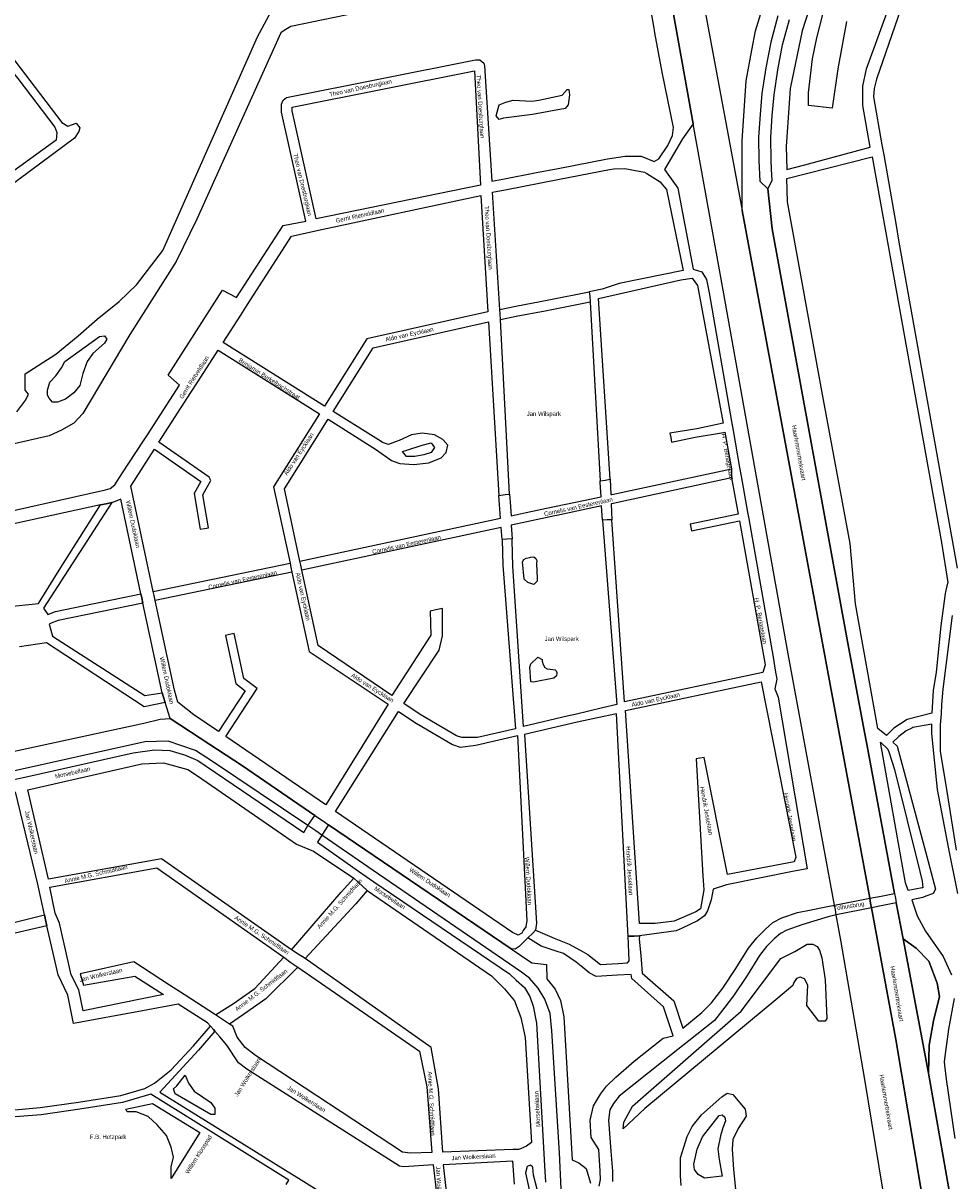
# Model space of a CAD drawing. Header units: metres. Extents: x 89872 to 99175, y 455036 to 468911.
# Tile 145 of 196: x 92831 to 93368, y 467627 to 468297. Entities that reach past the tile are written whole.
import ezdxf

# ---------------------------------------------------------------- set-up
doc = ezdxf.new("R2010")
doc.units = ezdxf.units.M
doc.layers.add('STRNM', color=7, linetype='Continuous')
doc.layers.add('Wegdeel doorgaand', color=1, linetype='Continuous')
doc.layers.add('Waterdeel', color=7, linetype='Continuous', true_color=0x00aaff)
doc.layers.add('Wegdeel', color=7, linetype='Continuous', true_color=0x9a9a9a)

msp = doc.modelspace()

# ---------------------------------------------------------------- linework, layer by layer
at = {"layer": 'Waterdeel', "lineweight": -3}
for p, q in [((93142.94, 468255.64), (93145.74, 468258.82)), ((93145.74, 468258.82), (93146.76, 468258.82)), ((93146.76, 468258.82), (93147.19, 468255.85)), ((93104.77, 468243.67), (93106.34, 468249.94)), ((93106.34, 468249.94), (93110.27, 468251.53)), ((93110.27, 468251.53), (93114.45, 468252.73)), ((93114.45, 468252.73), (93125.36, 468252.17)), ((93125.36, 468252.17), (93129.37, 468252.67)), ((93129.37, 468252.67), (93142.94, 468255.64)), ((93146.34, 468249.91), (93144.64, 468247.79)), ((93147.19, 468255.85), (93146.34, 468249.91)), ((93106.46, 468241.56), (93104.77, 468243.67)), ((93125.71, 468244.42), (93109, 468242.27)), ((93144.64, 468247.79), (93125.71, 468244.42)), ((93109, 468242.27), (93106.46, 468241.56)), ((93122.12, 467987.73), (93124.07, 467988.04)), ((93124.07, 467988.04), (93124.49, 467988.13)), ((93124.49, 467988.13), (93126.54, 467988.37)), ((93126.54, 467988.37), (93127.64, 467987.45)), ((93120.01, 467985.61), (93120.65, 467986.9)), ((93120.84, 467975.41), (93120.01, 467985.61)), ((93120.65, 467986.9), (93122.12, 467987.73)), ((93127.64, 467987.45), (93128.19, 467986.26)), ((93128.19, 467986.26), (93128.1, 467984.51)), ((93128.1, 467984.51), (93128.38, 467975.96)), ((93123.04, 467973.48), (93120.84, 467975.41)), ((93128.38, 467975.96), (93128.47, 467974.31)), ((93126.52, 467972.37), (93123.04, 467973.48)), ((93128.47, 467974.31), (93126.52, 467972.37)), ((93124.66, 467926.53), (93128.8, 467930.44)), ((93128.8, 467930.44), (93131.2, 467929.04)), ((93131.2, 467929.04), (93131.33, 467928.08)), ((93131.33, 467928.08), (93131.89, 467926.12)), ((93124.14, 467924.63), (93124.66, 467926.53)), ((93124.67, 467916.13), (93124.14, 467924.63)), ((93131.89, 467926.12), (93132.89, 467924.4)), ((93132.89, 467924.4), (93134.09, 467923.57)), ((93134.09, 467923.57), (93135.87, 467923.43)), ((93135.87, 467923.43), (93138.78, 467923.1)), ((93138.78, 467923.1), (93139.29, 467922.47)), ((93139.29, 467922.47), (93139.73, 467921.39)), ((93139.73, 467921.39), (93139.53, 467919.55)), ((93126.32, 467915.81), (93124.67, 467916.13)), ((93138, 467918.16), (93126.32, 467915.81)), ((93139.53, 467919.55), (93138, 467918.16)), ((92900.89, 467892.08), (92910.44, 467894.4)), ((92910.44, 467894.4), (92916.18, 467894.86)), ((92916.18, 467894.86), (92939.21, 467879.8)), ((92798.22, 467869.85), (92900.89, 467892.08)), ((92901.46, 467881.41), (92822.01, 467863.68)), ((92915.07, 467881.72), (92901.46, 467881.41)), ((92930.76, 467876.33), (92915.07, 467881.72)), ((92940.15, 467870.3), (92930.76, 467876.33)), ((92939.21, 467879.8), (92943.56, 467876.96)), ((92943.56, 467876.96), (92958.04, 467867.49)), ((92995.85, 467832.93), (92940.15, 467870.3)), ((92958.04, 467867.49), (92999.89, 467838.69)), ((92999.89, 467838.69), (93004.22, 467835.75)), ((93004.22, 467835.75), (93007.77, 467833.34)), ((93000.32, 467829.85), (92995.85, 467832.93)), ((93003.92, 467827.38), (93000.32, 467829.85)), ((93036.73, 467804.81), (93003.92, 467827.38)), ((93007.77, 467833.34), (93113.46, 467761.54)), ((93119.27, 467748.04), (93036.73, 467804.81)), ((93354.66, 467689.61), (93339.99, 467767.41)), ((93339.99, 467767.41), (93347.63, 467761.97)), ((93113.46, 467761.54), (93125.4, 467753.44)), ((93277.43, 467759.99), (93284.48, 467764.33)), ((93284.48, 467764.33), (93287.76, 467764.33)), ((93287.76, 467764.33), (93290.23, 467762.92)), ((93290.23, 467762.92), (93291.64, 467760.81)), ((93291.64, 467760.81), (93292.92, 467756.32)), ((93347.63, 467761.97), (93354.87, 467754.48)), ((93246.39, 467725.52), (93269.21, 467755.88)), ((93269.21, 467755.88), (93277.43, 467759.99)), ((93292.92, 467756.32), (93295, 467743.69)), ((93354.87, 467754.48), (93359.64, 467741.74)), ((93123.93, 467744.67), (93119.27, 467748.04)), ((93125.4, 467753.44), (93133.73, 467752.52)), ((93133.73, 467752.52), (93134.05, 467744.26)), ((93129.04, 467738.72), (93123.93, 467744.67)), ((93134.05, 467744.26), (93138.89, 467738.15)), ((93276.3, 467740.39), (93267.54, 467733.1)), ((93276.8, 467742.11), (93276.3, 467740.39)), ((93278.38, 467744.32), (93276.8, 467742.11)), ((93280.44, 467745.11), (93278.38, 467744.32)), ((93282.97, 467744.17), (93280.44, 467745.11)), ((93284.87, 467740.53), (93282.97, 467744.17)), ((93284.24, 467728.81), (93284.87, 467740.53)), ((93295, 467743.69), (93295.95, 467721.22)), ((93359.64, 467741.74), (93361.12, 467734.02)), ((93132.91, 467732.45), (93129.04, 467738.72)), ((93138.89, 467738.15), (93141.8, 467731.58)), ((93361.12, 467734.02), (93357.49, 467719.89)), ((93135.99, 467724.06), (93132.91, 467732.45)), ((93141.8, 467731.58), (93143.73, 467722.19)), ((93267.54, 467733.1), (93190.7, 467669.17)), ((93291.2, 467719.79), (93284.24, 467728.81)), ((93136.95, 467714.2), (93135.99, 467724.06)), ((93143.73, 467722.19), (93148.57, 467639.53)), ((93183.44, 467670.58), (93246.39, 467725.52)), ((93295.95, 467721.22), (93295, 467719.63)), ((93141.31, 467643.58), (93136.95, 467714.2)), ((93295, 467719.63), (93291.2, 467719.79)), ((93357.49, 467719.89), (93355.07, 467705.76)), ((93355.07, 467705.76), (93354.66, 467689.61)), ((92920.04, 467682.36), (92924.82, 467688.38)), ((92924.82, 467688.38), (92926.73, 467683.75)), ((92918.13, 467680.51), (92920.04, 467682.36)), ((92919.09, 467677.73), (92918.13, 467680.51)), ((92926.73, 467683.75), (92930.07, 467679.11)), ((92939.62, 467665.68), (92919.09, 467677.73)), ((92930.07, 467679.11), (92939.62, 467672.63)), ((92890.49, 467668.77), (92906.01, 467672.15)), ((92891.24, 467667.25), (92890.49, 467668.77)), ((92896.56, 467667.25), (92891.24, 467667.25)), ((92903.4, 467664.59), (92896.56, 467667.25)), ((92906.01, 467672.15), (92933.34, 467655.25)), ((92939.62, 467672.63), (92942.01, 467669.39)), ((92942.01, 467669.39), (92942.01, 467665.74)), ((93190.7, 467669.17), (93178.11, 467657.43)), ((93178.6, 467661.18), (93183.44, 467670.58)), ((92908.71, 467659.65), (92903.4, 467664.59)), ((92914.03, 467653.57), (92908.71, 467659.65)), ((92942.01, 467665.74), (92939.62, 467665.68)), ((93178.11, 467657.43), (93178.6, 467661.18)), ((92916.68, 467646.74), (92914.03, 467653.57)), ((92933.34, 467655.25), (92916.68, 467628.64)), ((92918.2, 467641.04), (92916.68, 467646.74)), ((92916.68, 467635.34), (92918.2, 467641.04)), ((93142.19, 467622.68), (93141.31, 467643.58)), ((92916.68, 467628.64), (92916.68, 467635.34)), ((93148.57, 467639.53), (93152.45, 467637.65)), ((93152.45, 467637.65), (93156.81, 467634.36)), ((93156.81, 467634.36), (93159.23, 467625.91))]:
    msp.add_line(p, q, dxfattribs=at)
for points in [[(93372, 467391.8), (93366.09, 467422.61), (93358.07, 467464.87), (93347.8, 467519.41), (93340.01, 467557.65), (93332.4, 467597.72), (93317.94, 467685.98), (93303.9, 467766.67), (93301.37, 467781.24), (93300.87, 467784.12), (93300.4, 467786.82), (93273.54, 467932.22), (93235.86, 468142.71), (93218.66, 468238.92), (93201.31, 468336.05)], [(92827.57, 468072.29), (92832.82, 468079.23), (92834.25, 468082.47), (92832.34, 468084.79), (92832.33, 468094.32), (92850.01, 468105.63), (92863.07, 468116.36), (92873.88, 468126.01), (92886.78, 468136.2), (92896.69, 468145.78), (92911.96, 468165.7), (92966.64, 468289.25), (92985.47, 468324.33)], [(93093.5, 468317.7), (92985.95, 468295.38), (92982.13, 468293.06), (92980.22, 468291.67), (92931.53, 468183.76), (92919.6, 468159.22), (92892.87, 468117.07), (92865.77, 468071.36), (92860.51, 468065.8), (92853.35, 468061.63), (92846.19, 468058.39), (92763.37, 468039.61)], [(93224.25, 468311.26), (93246.91, 468188.78), (93320.72, 467790.83), (93321.24, 467788.05), (93321.74, 467785.32), (93335.79, 467709), (93353.46, 467603.57), (93355.12, 467594.25), (93355.59, 467591.06), (93357.48, 467580.79), (93368.34, 467521.53)]]:
    msp.add_lwpolyline(points, dxfattribs=at)
msp.add_lwpolyline([(92850.96, 468077.84), (92848.1, 468077.84), (92846.19, 468080.16), (92845.23, 468082.01), (92845.23, 468084.79), (92846.67, 468089.42), (92850.01, 468093.13), (92853.35, 468097.76), (92855.26, 468101.46), (92875.32, 468115.82), (92878.18, 468116.28), (92879.61, 468114.43), (92878.18, 468112.11), (92871.5, 468106.09), (92868.15, 468101.46), (92865.77, 468094.52), (92863.86, 468087.57), (92860.51, 468083.4), (92855.74, 468079.7)], close=True, dxfattribs=at)
at = {"layer": 'Wegdeel'}
for p, q in [((93115.99, 468133.38), (93135.15, 468137.19)), ((93159.07, 468135.73), (93132.93, 468130.64)), ((93135.15, 468137.19), (93158.55, 468141.84)), ((93158.55, 468141.84), (93158.76, 468139.34)), ((93158.76, 468139.34), (93159.07, 468135.73)), ((93106.78, 468131.55), (93115.99, 468133.38)), ((93106.93, 468129.11), (93106.78, 468131.55)), ((93107.15, 468125.63), (93106.93, 468129.11)), ((93132.93, 468130.64), (93116.24, 468127.4)), ((93116.24, 468127.4), (93107.15, 468125.63)), ((93171.65, 468024.57), (93240.86, 468039.39)), ((93240.86, 468039.39), (93240.86, 468036.45)), ((93240.86, 468036.45), (93240.86, 468034.09)), ((93164.74, 468032.37), (93167.64, 468032.84)), ((93164.8, 468031.51), (93164.74, 468032.37)), ((93165.33, 468023.22), (93164.8, 468031.51)), ((93167.64, 468032.84), (93170.56, 468033.31)), ((93170.56, 468033.31), (93170.92, 468024.42)), ((93240.86, 468034.09), (93172.3, 468019.36)), ((93106.15, 468023.97), (93109.97, 468024.43)), ((93107.15, 468010.83), (93106.15, 468023.97)), ((93109.97, 468024.43), (93112.47, 468024.74)), ((93112.47, 468024.74), (93112.79, 468020.08)), ((93139.43, 468017.67), (93165.33, 468023.22)), ((93170.92, 468024.42), (93171.65, 468024.57)), ((92882.36, 468019.86), (92842.85, 467958.63)), ((92852.07, 467980.64), (92875.83, 468018.44)), ((92875.83, 468018.44), (92879.21, 468019.17)), ((92879.21, 468019.17), (92882.36, 468019.86)), ((93112.79, 468020.08), (93113.34, 468012.16)), ((93122.11, 468014.01), (93137.49, 468017.26)), ((93137.49, 468017.26), (93139.43, 468017.67)), ((93165.67, 468017.93), (93139.74, 468012.36)), ((93166.2, 468009.64), (93165.67, 468017.93)), ((93172.3, 468019.36), (93171.14, 468019.11)), ((93171.14, 468019.11), (93171.51, 468009.91)), ((92991.26, 467985.96), (93107.15, 468010.83)), ((93122.51, 468008.66), (93113.33, 468006.69)), ((93113.34, 468012.16), (93122.11, 468014.01)), ((93138.54, 468012.1), (93122.51, 468008.66)), ((93139.74, 468012.36), (93138.54, 468012.1)), ((93168.94, 468009.78), (93166.2, 468009.64)), ((93171.51, 468009.91), (93168.94, 468009.78)), ((93107.56, 468005.45), (92992.39, 467980.7)), ((93108.09, 467998.37), (93107.56, 468005.45)), ((93113.33, 468006.69), (93113.9, 467998.84)), ((93110.9, 467998.6), (93108.09, 467998.37)), ((93113.9, 467998.84), (93110.9, 467998.6)), ((92906.44, 467968.39), (92985.48, 467984.76)), ((92985.48, 467984.76), (92986.01, 467982.33)), ((92986.01, 467982.33), (92986.62, 467979.5)), ((92991.78, 467983.54), (92991.26, 467985.96)), ((92992.39, 467980.7), (92991.78, 467983.54)), ((92839.98, 467961.41), (92852.07, 467980.64)), ((92986.62, 467979.5), (92907.57, 467963.13)), ((92906.93, 467966.11), (92906.44, 467968.39)), ((92821.36, 467959.56), (92839.98, 467961.41)), ((92849.91, 467956.69), (92899.32, 467966.92)), ((92900.44, 467961.66), (92851.44, 467951.51)), ((92899.32, 467966.92), (92899.81, 467964.62)), ((92899.81, 467964.62), (92900.44, 467961.66)), ((92907.57, 467963.13), (92906.93, 467966.11)), ((92842.85, 467958.63), (92845.53, 467954.99)), ((92845.53, 467954.99), (92849.91, 467956.69)), ((92847.38, 467949.93), (92846.31, 467949.37)), ((92846.31, 467949.37), (92848.1, 467942.42)), ((92851.44, 467951.51), (92847.38, 467949.93)), ((92848.1, 467942.42), (92901.58, 467908.15)), ((92844.76, 467938.72), (92829.01, 467936.26)), ((92901.1, 467901.67), (92844.76, 467938.72)), ((92901.58, 467908.15), (92911.54, 467909.68)), ((92911.54, 467909.68), (92912.3, 467907.23)), ((92913.29, 467904.03), (92901.1, 467901.67)), ((92912.3, 467907.23), (92913.29, 467904.03)), ((93015.12, 467794.27), (93022.34, 467802.43)), ((93022.34, 467802.43), (93024.92, 467800.08)), ((92986.4, 467761.03), (93015.12, 467794.27)), ((93030.19, 467795.29), (93023.45, 467787.67)), ((93024.92, 467800.08), (93030.19, 467795.29)), ((93023.45, 467787.67), (92994.17, 467755.94)), ((92990.22, 467758.53), (92986.4, 467761.03)), ((92965.07, 467738.67), (92981.91, 467756.67)), ((92981.91, 467756.67), (92986.05, 467753.74)), ((92986.05, 467753.74), (92989.94, 467750.98)), ((92994.17, 467755.94), (92990.22, 467758.53)), ((92989.94, 467750.98), (92971.41, 467732.69)), ((92952.76, 467729.87), (92965.07, 467738.67)), ((92942.47, 467723.28), (92952.76, 467729.87)), ((92971.41, 467732.69), (92959.09, 467723.89)), ((92947.09, 467720.28), (92942.47, 467723.28)), ((92950.52, 467718.05), (92947.09, 467720.28)), ((92959.09, 467723.89), (92950.52, 467718.05))]:
    msp.add_line(p, q, dxfattribs=at)
for points in [[(93296.15, 468337.66), (93281.62, 468292.84), (93274.76, 468259.33), (93274.15, 468250.91), (93272.34, 468225.82), (93272.67, 468212.5), (93283.1, 468215.32), (93321.03, 468225.56), (93316.7, 468249.59), (93316.7, 468260.77), (93318.86, 468270.87), (93354.14, 468367.74)], [(93379.27, 468359.2), (93359.44, 468365.94), (93324.63, 468264.74), (93323.19, 468259.33), (93322.83, 468254.64), (93327.77, 468226.75), (93328.76, 468221.13), (93335.82, 468181.22), (93337.6, 468170.57), (93371.32, 467981.91)], [(93201.31, 468336.05), (93218.66, 468238.92), (93212.53, 468230.28), (93202.04, 468212.53), (93209.81, 468201.8), (93218.56, 468154.92), (93223.57, 468153.36), (93226.38, 468148.98), (93227.76, 468141.12), (93240.84, 468066.63), (93241.74, 468061.49), (93245.48, 468040.2), (93246.38, 468035.06), (93250.05, 468014.17), (93250.73, 468010.34), (93264.77, 467930.35), (93266.11, 467922.77), (93267.03, 467917.59), (93265.78, 467911.96), (93267.66, 467907.26), (93284.54, 467807.94), (93277, 467806.42), (93237.95, 467798.56), (93230.15, 467796.04), (93229.1, 467789.93), (93226.95, 467783.6), (93225.08, 467780.71), (93221.18, 467777.83), (93212.27, 467773.51), (93208.87, 467771.97), (93187.49, 467769.1), (93184.54, 467768.96), (93181.09, 467768.8), (93180.9, 467772.26), (93174.32, 467897.61), (93166.87, 467896.01), (93151.59, 467892.71), (93121.07, 467885.6), (93127.94, 467776.43), (93127.52, 467772.35), (93125.81, 467770.66), (93122.97, 467767.87), (93117.99, 467762.82), (93115.77, 467761.33), (93113.46, 467761.54), (93007.77, 467833.34), (93003.92, 467827.38), (93001.36, 467823.25), (93025.12, 467806.47), (93034.04, 467800.41), (93112.45, 467747.17), (93116.32, 467743.42), (93121.16, 467739.19), (93124.07, 467734.02), (93126.01, 467728.39), (93127.94, 467718.53), (93131.91, 467649.98), (93132.72, 467636.04), (93133.27, 467626.48)], [(92783.42, 468005.8), (92878.74, 468027.2), (92881.52, 468027.96), (92884.14, 468030.03), (92888.66, 468037), (92900.37, 468055.02), (92902.99, 468059.05), (92921.57, 468087.67), (92914.95, 468093.59), (92946.47, 468142.68), (92954.58, 468138.51), (92981.56, 468180.06), (92994.57, 468182.74), (92980.6, 468245.82), (92980.6, 468250.45), (92981.56, 468252.77), (92983.47, 468254.16), (93092.78, 468275.92), (93095.16, 468275.92), (93097.55, 468274.07), (93097.92, 468272.63), (93102.16, 468205.73), (93108.51, 468206.97), (93128.01, 468210.78), (93140.51, 468213.22), (93169.1, 468218.81), (93179.27, 468220.22), (93188.47, 468220.22), (93196.07, 468217.16), (93198.8, 468218.74), (93204.04, 468226.39), (93206.7, 468232.19), (93207.18, 468236.89), (93200.64, 468268.86), (93196.53, 468291.73), (93195.85, 468295.52), (93192.72, 468312.93)], [(93307.32, 468298.21), (93302.27, 468270.78), (93299.02, 468248.05), (93285.36, 468249.62), (93285.23, 468256.88), (93287.56, 468276.67), (93290.12, 468288.78), (93295.24, 468309.04)], [(92815.19, 468299.99), (92813.46, 468295.49), (92813.8, 468291.68), (92853.61, 468239.76), (92857.08, 468237.68), (92861.92, 468239.41), (92864, 468236.64), (92863.31, 468234.56), (92860.88, 468230.76), (92731.06, 468134.51), (92725.87, 468132.78), (92678.57, 468187.18), (92675.39, 468190.75), (92669.92, 468196.88), (92667.79, 468198.1), (92617.99, 468226.65), (92584.06, 468249.85), (92586.14, 468253.65), (92595.14, 468266.52), (92627.68, 468300.97)], [(93164.24, 467624.2), (93164.97, 467628.09), (93164.8, 467632.98), (93164, 467645.39), (93159.65, 467652.32), (93159.05, 467662.42), (93160.93, 467670.74), (93165.09, 467677.38), (93168.46, 467682.13), (93173.81, 467687.28), (93184.51, 467696.59), (93201.34, 467709.86), (93207.13, 467711.2), (93201.52, 467728.02), (93183.06, 467744.34), (93182.75, 467746.8), (93174.82, 467746.32), (93162.43, 467745.57), (93158.43, 467747.73), (93156.03, 467749.74), (93153.88, 467751.53), (93151.04, 467753.89), (93143.66, 467758.81), (93138.73, 467760.46), (93130.73, 467763.12), (93122.97, 467767.87), (93125.81, 467770.66), (93127.52, 467772.35), (93138.28, 467767.82), (93146.93, 467764.18), (93155, 467759.8), (93157.65, 467758.36), (93165, 467752.54), (93175.31, 467753.15), (93180.62, 467753.46), (93181.62, 467754.71), (93181.09, 467768.8), (93184.54, 467768.96), (93187.49, 467769.1), (93187.44, 467767.23), (93188.35, 467757.77), (93188.59, 467755.26), (93189.21, 467747.42), (93207.37, 467731.41), (93212.62, 467715.66), (93223.68, 467724.66), (93229.29, 467730.4), (93235.74, 467738.74), (93243.34, 467750.27), (93250.69, 467762.03), (93255.35, 467767.92), (93260.25, 467772.82), (93264.66, 467776.74), (93269.81, 467779.44), (93278.88, 467782.57), (93286.75, 467784.12), (93295.28, 467785.8), (93300.4, 467786.82), (93320.72, 467790.83), (93327.28, 467792.13), (93335.04, 467793.66), (93318.93, 467880.05), (93317.45, 467887.97), (93307.45, 467941.56), (93264.27, 468178.17), (93261.73, 468201.34), (93264.2, 468206.13), (93263.92, 468212.76), (93263.7, 468217.97), (93263.53, 468231.07), (93264.36, 468243.88), (93265.36, 468255.75), (93267.52, 468270.22), (93270.34, 468284.67), (93274.32, 468299.43)], [(92824.81, 467859.31), (92832.17, 467860.97), (92894.85, 467875.04), (92907.11, 467876.76), (92915.93, 467876.27), (92924.51, 467873.81), (92932.11, 467870.63), (92993.39, 467828.8), (92995.85, 467832.93), (92999.89, 467838.69), (92958.04, 467867.49), (92943.56, 467876.96), (92939.21, 467879.8), (92916.18, 467894.86), (92913.29, 467904.03), (92912.3, 467907.23), (92911.54, 467909.68), (92900.44, 467961.66), (92899.81, 467964.62), (92899.32, 467966.92), (92887.61, 468021.71), (92883.43, 468020.09), (92882.36, 468019.86), (92879.21, 468019.17), (92875.83, 468018.44), (92785.17, 467998.71)], [(93368.38, 467954.4), (93362.88, 467911.83), (93362.29, 467903.05), (93361.93, 467897.57), (93361.51, 467891.26), (93361.41, 467875.86), (93365.08, 467853.84), (93370.59, 467818.61)], [(93371.69, 467793.66), (93366.18, 467820.45), (93359.95, 467853.84), (93356.64, 467886.14), (93356.64, 467891.59), (93345.71, 467889.66), (93344.95, 467889.29), (93341.84, 467887.79), (93337.5, 467884.51), (93334.12, 467881.23), (93336.54, 467878.89), (93353.66, 467814.97), (93358.73, 467796.02), (93357.29, 467793.67), (93352.17, 467791.56), (93351.46, 467791.27), (93344.96, 467789.97), (93348.12, 467780.7), (93352.94, 467771.81), (93363.14, 467757.04), (93367.98, 467746.54)], [(93070.58, 467618.53), (93068.51, 467636.48), (93051.3, 467635.48), (93048.73, 467635.72), (92966.94, 467687.86), (92960.5, 467691.96), (92955.66, 467695.65), (92948.98, 467705.85), (92944.9, 467710.6), (92942.07, 467713.84), (92941.17, 467714.87), (92939.42, 467716.86), (92937.71, 467718.81), (92920.81, 467729.61), (92900.17, 467725.76), (92860.26, 467718.31), (92857.06, 467734.75), (92851.36, 467746.55), (92844.88, 467774.96), (92844.15, 467778.32), (92843.52, 467781.21), (92840.22, 467796.23), (92839.43, 467799.82), (92826.83, 467852.42)], [(93369.37, 467606.28), (93354.66, 467689.61), (93355.07, 467705.76), (93357.49, 467719.89), (93361.12, 467734.02), (93359.64, 467741.74), (93354.87, 467754.48), (93347.63, 467761.97), (93339.99, 467767.41), (93336.07, 467788.19), (93328.3, 467786.63), (93321.74, 467785.32), (93301.37, 467781.24), (93296.74, 467780.11), (93288.3, 467777.5), (93281.37, 467775.37), (93272.84, 467772.43), (93269.03, 467770.43), (93265.48, 467767.28), (93261.05, 467762.84), (93256.93, 467757.64), (93249.75, 467746.15), (93241.94, 467734.31), (93236.91, 467727.81), (93230.9, 467720.03), (93216.19, 467708.4), (93209.73, 467703.28), (93175.73, 467676.38), (93172.54, 467672.13), (93170.4, 467668.32), (93169.64, 467662.45), (93171.08, 467644.54), (93172.03, 467632.82), (93172.03, 467626.91)], [(92790.83, 467768.19), (92843.52, 467781.21), (92844.15, 467778.32), (92844.88, 467774.96), (92793.07, 467762.88)], [(93369.6, 467732.81), (93366.23, 467715), (93363.67, 467696.4), (93363.93, 467694.16), (93364.83, 467686.17), (93369.95, 467651.77)], [(92826.44, 467668.46), (92841, 467669.71), (92863.25, 467672.88), (92887.7, 467676.73), (92901.45, 467680.78), (92907.1, 467683.76), (92912.89, 467688.5), (92916.7, 467691.62), (92929.59, 467705.52), (92939.42, 467716.86), (92941.17, 467714.87), (92942.07, 467713.84), (92932.56, 467702.85), (92910.24, 467678.64), (92986.86, 467630.93), (92990.32, 467628.78), (93065.25, 467582.13)], [(92983.32, 467625.27), (92984.84, 467627.7), (92939.68, 467655.82), (92905.01, 467677.4), (92888.64, 467672.58), (92863.88, 467668.69), (92841.6, 467665.51), (92826.62, 467664.29)], [(93211.61, 467624.56), (93211.25, 467630.26), (93211.25, 467640.59), (93215.17, 467653.04), (93218.01, 467658.74), (93223.35, 467665.5), (93235.1, 467675.83), (93238.3, 467677.96), (93241.5, 467677.25), (93248.62, 467668.71), (93249.33, 467664.79), (93244.71, 467657.67), (93241.5, 467651.26), (93241.15, 467645.57), (93241.99, 467633.96), (93243.14, 467622.39)], [(93115.37, 467625.45), (93114.36, 467638.65), (93074.06, 467636.64), (93076.77, 467612.7)], [(93129.7, 467617.27), (93126.3, 467630.55), (93125.93, 467635.28), (93124.48, 467636.38), (93122.66, 467635.65), (93121.57, 467632.01), (93123.97, 467621.38)]]:
    msp.add_lwpolyline(points, dxfattribs=at)
for points in [[(92726.49, 468141.42), (92721.3, 468145.23), (92681.49, 468191.28), (92680.1, 468195.78), (92706.41, 468218.62), (92783.61, 468275.74), (92806.95, 468291.12), (92828.07, 468265.16), (92849.53, 468237.12), (92850.57, 468234), (92850.22, 468229.5), (92821.49, 468208.73), (92775.3, 468173.62), (92735.15, 468143.5), (92730.99, 468141.77)], [(93000.52, 468183.97), (92986.68, 468246.48), (92986.68, 468248.6), (93092.08, 468269.59), (93095.55, 468203.56)], [(93330.37, 467885.07), (93325.47, 467889.06), (93312.41, 467961.3), (93309.33, 467996.19), (93292.92, 468084.5), (93273.14, 468193.92), (93272.8, 468207.39), (93284.06, 468210.26), (93322.04, 468219.94), (93362.29, 467996.62), (93365.82, 467973.48), (93365.37, 467971.58), (93364.35, 467967.24), (93361.78, 467948.53), (93359.21, 467921.74), (93357.38, 467911.09), (93356.64, 467897.93), (93342.32, 467894.34), (93334.6, 467889.19)], [(93106.15, 468023.97), (93109.97, 468024.43), (93112.47, 468024.74), (93107.15, 468125.63), (93106.93, 468129.11), (93106.78, 468131.55), (93102.56, 468199.38), (93109.82, 468200.8), (93141.32, 468206.95), (93170.14, 468212.58), (93172.76, 468212.95), (93179.16, 468213.16), (93190.42, 468210.97), (93191.72, 468210.16), (93199.49, 468205.34), (93199.94, 468204.81), (93203.24, 468200.96), (93212.91, 468154.03), (93175.76, 468146.57), (93165.99, 468143.32), (93158.55, 468141.84), (93158.76, 468139.34), (93159.07, 468135.73), (93164.74, 468032.37), (93167.64, 468032.84), (93170.56, 468033.31), (93163.82, 468137.94), (93211.4, 468148.67), (93217.96, 468149.69), (93221.06, 468145.4), (93235.95, 468065.7), (93231.48, 468064.85), (93220.74, 468062.49), (93205.19, 468059.88), (93205.6, 468057.44), (93206.07, 468054.73), (93219.8, 468057.61), (93236.11, 468060.29), (93236.9, 468060.57), (93240.86, 468039.39), (93240.86, 468036.45), (93240.86, 468034.09), (93244.58, 468013.04), (93216.79, 468007.29), (93217.18, 468005.38), (93217.58, 468003.48), (93245.3, 468009.21), (93260.15, 467925.87), (93258.9, 467921.49), (93178.99, 467904.48), (93171.51, 468009.91), (93168.94, 468009.78), (93166.2, 468009.64), (93174.46, 467902.94), (93166.13, 467900.97), (93150.43, 467897.26), (93146.6, 467896.35), (93120.48, 467890.18), (93114.39, 467983.06), (93113.92, 467998.08), (93113.9, 467998.84), (93110.9, 467998.6), (93108.09, 467998.37), (93108.57, 467983.53), (93115.92, 467888.91), (93093.88, 467883.89), (93084.76, 467883.89), (93081.82, 467884.84), (93060.7, 467897.21), (93051.34, 467903.54), (93071.76, 467934.37), (93073.67, 467942.7), (93073.67, 467958.45), (93069.82, 467957.7), (93066.51, 467957.06), (93066.99, 467943.17), (93044.44, 467908.21), (93001.77, 467937.09), (92992.39, 467980.7), (92991.78, 467983.54), (92991.26, 467985.96), (92982.25, 468027.83), (93007.55, 468068.01), (93035.57, 468050.41), (93044.26, 468044.22), (93047.88, 468042.82), (93049.04, 468042.37), (93057.15, 468041.9), (93065.75, 468042.83), (93072.91, 468045.61), (93075.78, 468048.85), (93076.73, 468053.02), (93073.87, 468056.26), (93069.09, 468059.04), (93061.93, 468059.97), (93055.72, 468059.04), (93048.56, 468055.8), (93045.82, 468054.78), (93042.35, 468053.48), (93038.99, 468054.58), (93038.18, 468055.09), (93010.4, 468072.54), (93033.6, 468109.38), (93100.2, 468124.43)], [(93005.41, 468075.67), (92946.82, 468112.48), (92956.99, 468128.34), (92960.92, 468134.45), (92986.33, 468174.03), (92996, 468176.11), (93001.93, 468177.39), (93095.87, 468197.6), (93099.86, 468130.21), (93029.93, 468114.61)], [(93006.21, 467844.82), (92948.38, 467884.35), (92966.48, 467912.16), (92958.76, 467918.04), (92953.24, 467944.03), (92951.3, 467943.62), (92948.15, 467942.95), (92954.07, 467915.08), (92959.48, 467910.95), (92944.08, 467887.29), (92929.91, 467896.98), (92920.64, 467904.22), (92918.68, 467911.21), (92907.57, 467963.13), (92906.93, 467966.11), (92906.44, 467968.39), (92893.39, 468029.26), (92907.12, 468050.64), (92933.92, 468032.02), (92929.98, 468025.14), (92933.62, 468004.44), (92936.01, 468004.86), (92938.35, 468005.27), (92935.01, 468024.26), (92939.78, 468032.59), (92938.83, 468034.45), (92909.71, 468054.68), (92928.17, 468083.43), (92932.21, 468089.72), (92943.93, 468107.98), (93002.56, 468071.15), (92975.98, 468028.94), (92985.48, 467984.76), (92986.01, 467982.33), (92986.62, 467979.5), (92996.51, 467933.53), (93042.22, 467903.24)], [(93057.63, 468046.53), (93052.85, 468046.53), (93050.47, 468049.31), (93053, 468050.13), (93061.93, 468053.02), (93067.18, 468054.41), (93069.09, 468051.63), (93067.18, 468048.85), (93062.88, 468047.46)], [(93196.54, 467776.31), (93187.65, 467776.31), (93179.47, 467899.45), (93257.9, 467916), (93278.01, 467814.61), (93277.09, 467811.85), (93238.5, 467804.5), (93225.03, 467872.21), (93222.4, 467871.86), (93220.43, 467871.59), (93224.26, 467803.76), (93224.75, 467795.79), (93222.79, 467784.64), (93220.13, 467783.05), (93207.57, 467777.54)], [(93117.48, 467769.48), (93114.17, 467771.01), (93011.77, 467841.02), (93048.31, 467898.96), (93058.4, 467892.22), (93079.52, 467879.74), (93083.88, 467878.34), (93093.03, 467879.48), (93117.02, 467884.99), (93122.5, 467777.82), (93122.31, 467776.89), (93121.77, 467774.26), (93120.38, 467772.13), (93119.44, 467770.71)], [(93343.02, 467795.24), (93341.36, 467799.76), (93326.88, 467881.23), (93331.23, 467877.02), (93331.88, 467875.02), (93335.09, 467865.31), (93349.62, 467806.35), (93351.01, 467800.7), (93351.46, 467796.91), (93350.95, 467796.8)], [(92986.4, 467761.03), (92911.24, 467813.64), (92845.83, 467801.79), (92833.94, 467853.53), (92899.75, 467868.6), (92912.38, 467869.22), (92926.4, 467865.27), (92932.08, 467861.68), (92989.15, 467822.22), (92999.04, 467818.1), (93022.34, 467802.43), (93024.92, 467800.08), (93030.19, 467795.29), (93101.98, 467745.87), (93109.46, 467738.44), (93115.29, 467731.52), (93118.93, 467721.89), (93121.47, 467710.23), (93125.12, 467649.51), (93122.29, 467647.31), (93118.7, 467645.92), (93117.56, 467645.48), (93114.31, 467645.37), (93073.8, 467643.96), (93071.34, 467680.6), (93067.12, 467704.53), (92994.17, 467755.94), (92990.22, 467758.53)], [(92950.52, 467718.05), (92947.09, 467720.28), (92942.47, 467723.28), (92924.35, 467735.06), (92915.83, 467740.6), (92895.21, 467754.01), (92864.17, 467747.06), (92865.13, 467743.78), (92866.08, 467740.58), (92895.69, 467745.67), (92912.25, 467735.09), (92865.92, 467725.6), (92863.41, 467737.78), (92858.95, 467746.61), (92852.1, 467776.38), (92849.6, 467782.2), (92846.6, 467797.19), (92908.43, 467808.36), (92981.91, 467756.67), (92986.05, 467753.74), (92989.94, 467750.98), (93060.43, 467702.42), (93064.65, 467681.66), (93067.54, 467643.74), (93054.92, 467643.3), (93050.48, 467643.91), (92965.51, 467699.87), (92959.53, 467704.45), (92954.96, 467710.43), (92952.5, 467716.76)], [(93225.16, 467628.8), (93221.57, 467630.97), (93219.44, 467633.82), (93219.08, 467637.02), (93220.86, 467645.57), (93224.06, 467652.69), (93233.67, 467665.15), (93235.45, 467665.5), (93236.88, 467664.08), (93237.23, 467661.94), (93235.81, 467658.03), (93234.38, 467653.4), (93232.96, 467645.92), (93233.73, 467639.69), (93235.32, 467630.03)]]:
    msp.add_lwpolyline(points, close=True, dxfattribs=at)
at = {"layer": 'Wegdeel doorgaand'}
for points in [[(93368.34, 467521.53), (93357.48, 467580.79), (93355.59, 467591.06), (93355.12, 467594.25), (93353.46, 467603.57), (93335.79, 467709), (93321.74, 467785.32), (93321.24, 467788.05), (93320.72, 467790.83), (93246.91, 468188.78), (93246.91, 468229.05), (93249.33, 468263.77), (93252.54, 468281.52), (93254.58, 468292.84), (93260.07, 468310.43)], [(93267.55, 468301.46), (93263.46, 468286.27), (93260.56, 468271.42), (93258.34, 468256.57), (93257.32, 468244.4), (93256.47, 468231.26), (93256.64, 468217.77), (93257.15, 468205.83), (93261.73, 468201.34), (93264.27, 468178.17), (93307.45, 467941.56), (93317.45, 467887.97), (93318.93, 467880.05), (93335.04, 467793.66), (93335.58, 467790.81), (93336.07, 467788.19), (93339.99, 467767.41), (93354.66, 467689.61), (93369.37, 467606.28)]]:
    msp.add_lwpolyline(points, dxfattribs=at)

# ---------------------------------------------------------------- texts
at = {"layer": 'STRNM'}
for s, rotation, p in [('Theo van Doesburglaan', 12.29886, (93008.5, 468254.69)), ('Theo van Doesburglaan', 273.44049, (93093.27, 468267.28)), ('Theo van Doesburglaan', 283.46678, (92987.32, 468221.42)), ('Gerrit Rietveldlaan', 12.29886, (93012.23, 468181.67)), ('Theo van Doesburglaan', 273.44049, (93097.99, 468191.29)), ('Aldo van Eycklaan', 12.29886, (93040.91, 468112.98)), ('Gerrit Rietveldlaan', 57.32672, (92923.37, 468079.61)), ('Benjamin Berkelbachstraat', 327.37496, (92955.53, 468101.55)), ('Haarlemmertrekvaart', 280.2536, (93275.65, 468064.37)), ('Aldo van Eycklaan', 56.8344, (92983.77, 468035.35)), ('H. P. Berlagelaan', 280.60206, (93234.82, 468059.4)), ('Cornelis van Eesterenlaan', 12.35483, (93132.72, 468011.91)), ('Willem Dudoklaan', 282.29886, (92890.55, 468020.61)), ('Cornelis van Eesterenlaan', 12.35483, (93033.34, 467990.03)), ('Cornelis van Eesterenlaan', 12.35483, (92938.54, 467969.55)), ('Aldo van Eycklaan', 282.64685, (92988.72, 467978.99)), ('H. P. Berlagelaan', 280.60206, (93253.96, 467964.45)), ('Willem Dudoklaan', 282.29886, (92910.13, 467930.23)), ('Aldo van Eycklaan', 327.50243, (93020.55, 467919.22)), ('Aldo van Eycklaan', 12.41077, (93183.32, 467901.5)), ('Morsebellaan', 12.59095, (92849.94, 467860.12)), ('Hendrik Jesselaan', 280.30997, (93222.55, 467855.15)), ('Hendrik Jesselaan', 280.30997, (93270.79, 467851.59)), ('Jan Wolkerslaan', 282.70273, (92832.07, 467841.2)), ('Hendrik Jesselaan', 273.4977, (93179.74, 467820.84)), ('Willem Dudoklaan', 273.55489, (93121.3, 467814.68)), ('Annie M.G. Schmidtlaan', 12.77124, (92855.41, 467799.62)), ('Willem Dudoklaan', 326.29404, (93054.13, 467806.67)), ('Annie M.G. Schmidtlaan', 48.24275, (93002.69, 467772.97)), ('Morsebellaan', 326.16697, (93033.85, 467795.83)), ('Tolhuisbrug', 9.32106, (93299.95, 467783.64)), ('Annie M.G. Schmidtlaan', 325.88094, (92953.08, 467778.95)), ('Jan Wolkerslaan', 13.0075, (92863.88, 467742.46)), ('Annie M.G. Schmidtlaan', 37.85489, (92954.85, 467725.31)), ('Haarlemmertrekvaart', 279.32106, (93332.6, 467751.36)), ('Jan Wolkerslaan', 57.7881, (92955.14, 467675.79)), ('Annie M.G. Schmidtlaan', 272.97967, (93065.06, 467690.57)), ('Haarlemmertrekvaart', 279.79215, (93326.26, 467688.65)), ('Jan Wolkerslaan', 327.66062, (92983.52, 467680.47)), ('Morsebellaan', 93.15439, (93130.23, 467658.6)), ('Willem Kloospad', 57.66062, (92926.75, 467631.06)), ('Jan Wolkerslaan', 3.55489, (93078.92, 467639.18)), ('Jan Wolkerslaan', 272.97967, (93069.88, 467635.61))]:
    msp.add_text(s, height=2.5, rotation=rotation, dxfattribs=at).set_placement(p)
for s, p in [('Jan Wilspark', (93122.38, 468069.96)), ('Jan Wilspark', (93132.7, 467939.74)), ('F.B. Hotzpark', (92869.72, 467651.52))]:
    msp.add_text(s, height=2.5, dxfattribs=at).set_placement(p)

doc.saveas('drawing.dxf')
